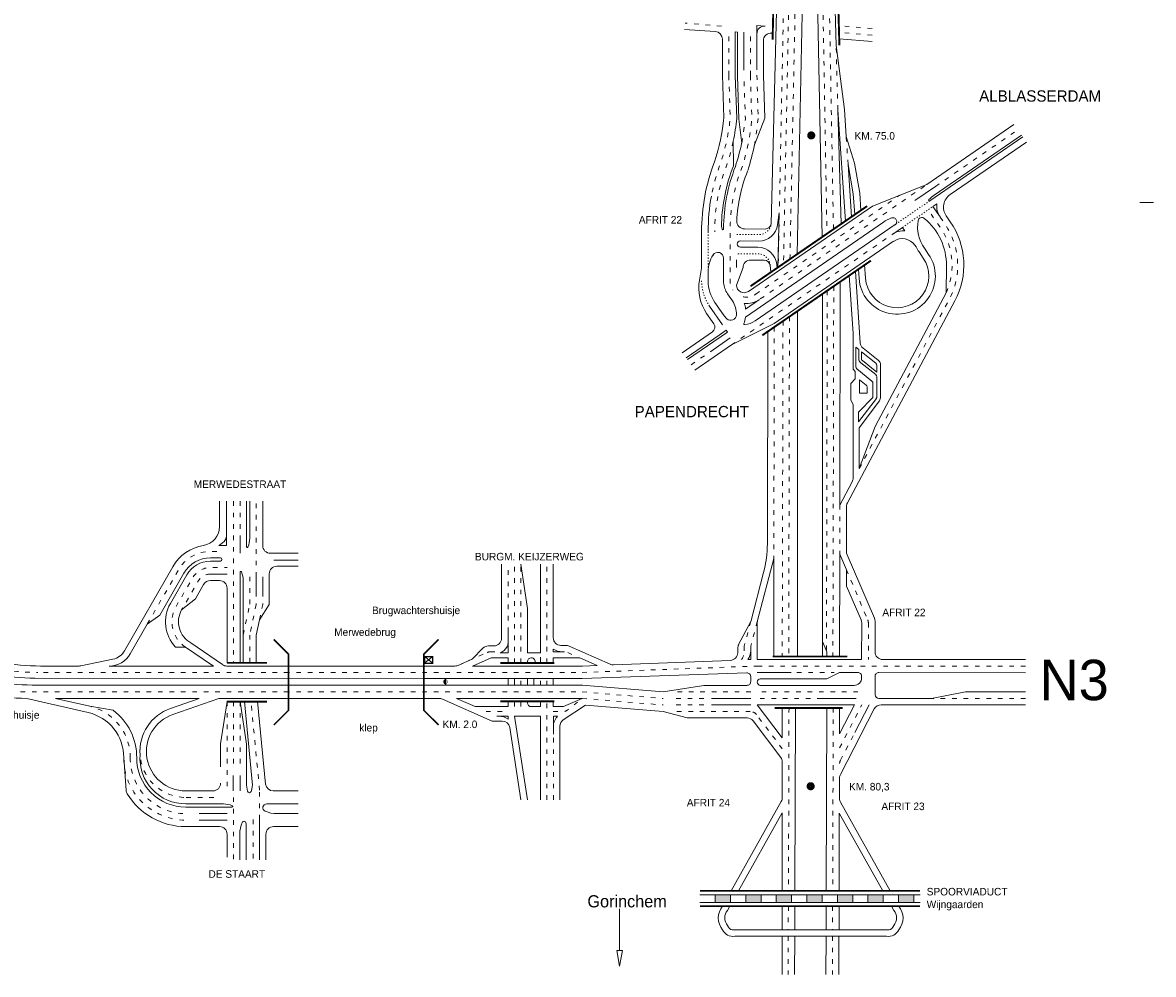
# Model space of a CAD drawing. Header units: metres. Extents: x 534 to 2089, y -2348 to -1299.
# Tile 5 of 7: x 1793 to 2089, y -1861 to -1612. Entities that reach past the tile are written whole.
import ezdxf

# ---------------------------------------------------------------- set-up
doc = ezdxf.new("R2010")
doc.units = ezdxf.units.M
doc.linetypes.add('ACAD_ISO03W100', pattern=[30, 12, -18])
doc.linetypes.add('DASHED2', pattern=[0.375, 0.25, -0.125])
doc.layers.get('0').update_dxf_attribs({"lineweight": 0})
for name, color, linetype, lineweight in [('Deelstreep 1-1', 8, 'DASHED2', 0), ('deelstrepen', 8, 'ACAD_ISO03W100', 0), ('HEKTO', 7, 'Continuous', 0), ('Kader', 7, 'Continuous', 0), ('Kunstwerk', 7, 'Continuous', 0), ('RW-MARK', 7, 'Continuous', 0), ('Spoorweg solid', 7, 'Continuous', 0), ('Text', 7, 'Continuous', 0)]:
    doc.layers.add(name, color=color, linetype=linetype, lineweight=lineweight)

# ---------------------------------------------------------------- blocks, each defined once
blk = doc.blocks.new('PIJL', base_point=(0, 0, -0.1))
at = {"color": 0}
for p, q in [((0, 0), (5.45, 0)), ((7.5, 0), (5.45, 0.375)), ((5.45, 0.375), (5.45, -0.375)), ((5.45, -0.375), (7.5, 0))]:
    blk.add_line(p, q, dxfattribs=at)

msp = doc.modelspace()

# ---------------------------------------------------------------- hatches: boundary and pattern name
at = {"layer": 'Spoorweg solid'}
h = msp.add_hatch(color=256, dxfattribs=at)
h.paths.add_polyline_path([(1978.71, -1840.47), (1974.71, -1840.47), (1974.71, -1842.47), (1978.71, -1842.47)])
h.paths.add_polyline_path([(1986.71, -1842.47), (1986.71, -1840.47), (1982.71, -1840.47), (1982.71, -1842.47)])
h.paths.add_polyline_path([(1990.71, -1840.47), (1990.71, -1842.47), (1994.71, -1842.47), (1994.71, -1840.47)])
h.paths.add_polyline_path([(1998.71, -1840.47), (1998.71, -1842.47), (2002.71, -1842.47), (2002.71, -1840.47)])
h.paths.add_polyline_path([(2006.71, -1840.47), (2006.71, -1842.47), (2010.71, -1842.47), (2010.71, -1840.47)])
h.paths.add_polyline_path([(2018.71, -1842.47), (2018.71, -1840.47), (2014.71, -1840.47), (2014.71, -1842.47)])
h.paths.add_polyline_path([(2022.71, -1840.47), (2022.71, -1842.47), (2026.71, -1842.47), (2026.71, -1840.47)])

# ---------------------------------------------------------------- linework, layer by layer
at = {"layer": 'Deelstreep 1-1', "linetype": 'ACAD_ISO03W100', "ltscale": 0.025}
for p, q in [((2030.9, -1658.6), (2021.81, -1664.85)), ((2023.77, -1665.56), (2031.72, -1660.1)), ((1972.86, -1666.72), (1972.86, -1677.12))]:
    msp.add_line(p, q, dxfattribs=at)
at = {"layer": 'Deelstreep 1-1', "linetype": 'ACAD_ISO03W100', "ltscale": 0.025, "flags": 128}
for points in [[(1980.32, -1667.46), (1986.1, -1667.46, 0.373797), (1989.37, -1664.63)], [(1989.11, -1675.47, 0.388632), (1985.83, -1672.46), (1980.29, -1672.46)]]:
    msp.add_lwpolyline(points, format="xyb", dxfattribs=at)
at = {"layer": 'Deelstreep 1-1', "linetype": 'ACAD_ISO03W100', "ltscale": 0.025}
msp.add_arc((1982.84, -1679.56), 11.7, 180, 214.5099, dxfattribs=at)
at = {"layer": 'deelstrepen', "linetype": 'ACAD_ISO03W100', "ltscale": 0.1}
for p, q in [((1994.09, -1600.97), (1992.59, -1675.05)), ((1994.28, -1673.88), (1995.78, -1600.97)), ((2002.81, -1600.97), (2003.98, -1667.21)), ((2005.68, -1666.05), (2004.49, -1600.97)), ((1992.65, -1604.79), (1991.2, -1676)), ((1976.36, -1612.83), (1966.8, -1612.03)), ((1978.26, -1625.76), (1978.26, -1614.32)), ((1983.92, -1625.76), (1983.92, -1614.41)), ((2015.79, -1613.46), (2007.09, -1612.73)), ((2015.79, -1615.16), (2007.13, -1614.44)), ((2006.83, -1634.76), (2006.38, -1617.87)), ((1985.61, -1625.7), (1985.98, -1637.01)), ((2009.51, -1649.07), (2009.01, -1641.71)), ((1986.5, -1684.33), (2030.14, -1654.33)), ((1985.3, -1683.09), (2023.01, -1657.16)), ((2004.05, -1682.15), (2003.85, -1778.03)), ((2005.75, -1680.98), (2005.54, -1778.03)), ((1992.46, -1690.12), (1992.26, -1778.03)), ((1994.15, -1688.96), (1993.96, -1778.03)), ((1990.18, -1691.69), (1990.05, -1752.31)), ((1968.4, -1701.58), (1973.51, -1698.07)), ((1848.52, -1737.35), (1848.52, -1779.68)), ((1850.21, -1737.35), (1850.21, -1746.98)), ((1854.45, -1757.12), (1854.45, -1737.35)), ((1920.42, -1771.59), (1920.42, -1753.84)), ((1922.11, -1779.73), (1922.11, -1753.84)), ((1923.81, -1779.73), (1923.81, -1753.84)), ((1930.59, -1779.73), (1930.59, -1753.84)), ((1852.76, -1757.12), (1852.76, -1764.4)), ((1854.45, -1761.12), (1854.45, -1764.4)), ((1856.15, -1761.12), (1856.15, -1764.4)), ((1851.06, -1772.4), (1852.76, -1764.4)), ((1854.45, -1764.4), (1852.76, -1772.4)), ((1855.28, -1768.4), (1856.15, -1764.4)), ((1985.72, -1768.83), (1984.01, -1775.36)), ((1852.76, -1772.4), (1852.76, -1779.68)), ((1907.32, -1780.36), (1914.94, -1776.98)), ((1915.75, -1776.81), (1916.96, -1776.81)), ((1936.05, -1776.98), (1938.22, -1777.94)), ((1862.93, -1782.22), (1797.23, -1782.22)), ((1939.88, -1782.22), (1985.69, -1780.53)), ((2055.96, -1780.53), (1985.69, -1780.53)), ((1996.11, -1782.22), (2005.84, -1782.22)), ((1923.81, -1785.57), (1923.81, -1783.83)), ((1928.89, -1785.57), (1928.89, -1783.83)), ((1930.59, -1785.57), (1930.59, -1783.83)), ((1939.88, -1787.31), (1961.09, -1789.04)), ((1939.88, -1789.01), (1961.09, -1790.74)), ((1984, -1787.31), (1963.09, -1787.31)), ((1971.7, -1789.01), (1963.09, -1789.01)), ((2011.64, -1789.01), (1985.69, -1789.01)), ((1846.82, -1789.85), (1846.82, -1813.26)), ((1850.21, -1789.85), (1850.21, -1807.26)), ((1855.35, -1813.09), (1853.07, -1789.85)), ((1923.81, -1791.17), (1923.81, -1789.81)), ((1930.59, -1815.58), (1930.59, -1789.81)), ((1971.7, -1790.73), (1963.09, -1790.73)), ((1994.03, -1791.5), (1993.9, -1839.47)), ((2005.61, -1791.5), (2005.49, -1839.47)), ((2007.28, -1801.97), (2013.1, -1790.71)), ((1914.67, -1792.43), (1920.42, -1792.43)), ((1983.88, -1792.43), (1963.09, -1792.43)), ((1992.27, -1802.2), (1985.47, -1793.22)), ((2007.52, -1805.21), (2011.27, -1797.96)), ((1932.29, -1815.58), (1932.29, -1798.79)), ((1843.34, -1814.96), (1835.99, -1814.96)), ((1855.35, -1820.75), (1855.35, -1813.09)), ((1853.65, -1820.75), (1853.65, -1831.3)), ((1993.86, -1843.47), (1993.84, -1849.67)), ((2005.45, -1843.47), (2005.43, -1849.67)), ((1993.84, -1851.35), (1993.82, -1861.35)), ((2005.43, -1851.35), (2005.41, -1861.35))]:
    msp.add_line(p, q, dxfattribs=at)
at = {"layer": 'deelstrepen', "linetype": 'ACAD_ISO03W100', "ltscale": 0.1, "flags": 128}
for points in [[(1862.93, -1787.31), (1795.05, -1787.31, -0.090262), (1773.91, -1783.46, -0.025047), (1768.4, -1781.07, -0.08775), (1751.58, -1768.66), (1697.43, -1711.75, 0.078307), (1648.02, -1673.86), (1576.14, -1634.81, 0.047368), (1541.36, -1619.98), (1462.66, -1594.9), (1425.97, -1582.8, -0.306108), (1398.58, -1547.37), (1392.47, -1451.89)], [(1978.26, -1625.76), (1978.64, -1636.92, -0.054066), (1976.24, -1648.33, 0.046747), (1973.69, -1657.37)], [(1983.92, -1625.76), (1984.29, -1637.07, -0.057357), (1981.6, -1650.13, 0.094673), (1978.61, -1666.61), (1978.61, -1671.76), (1978.59, -1679.16), (1978.59, -1679.97, 0.126781), (1979.32, -1681.98)], [(1979.42, -1643.01, -0.027372), (1977.84, -1648.9, 0.093929), (1974.56, -1666.71)], [(2035.22, -1682.69, 0.271904), (2033.21, -1664.93), (2030.47, -1660.96)], [(2012.42, -1728.77), (2036.55, -1683.4, 0.265246), (2034.62, -1664.31), (2033.6, -1662.83)], [(1825.92, -1769.54), (1834.05, -1755.36, -0.268837), (1842.46, -1750.48), (1844.66, -1750.48)], [(1835.93, -1775.58, -0.393623), (1833.44, -1764.96), (1837.73, -1757.47, -0.268837), (1842.46, -1754.73), (1846.82, -1754.73)], [(1842.46, -1756.43, 0.268837), (1839.21, -1758.31), (1834.92, -1765.81)], [(1932.28, -1792.47), (1934.8, -1792.47, 0.168762), (1936.04, -1792.04), (1939.88, -1789.01)]]:
    msp.add_lwpolyline(points, format="xyb", dxfattribs=at)
for points in [[(1981.63, -1643.47), (1982.59, -1637.12), (1982.22, -1625.81)], [(1985.98, -1637.01), (1985, -1643.92)], [(2032.37, -1654.85), (2053.96, -1640.01)], [(1978.94, -1696.39), (1985.75, -1691.71), (2021.19, -1667.34)], [(1938.18, -1782.22), (1886.6, -1782.22), (1861.23, -1782.22)], [(1938.18, -1787.31), (1886.6, -1787.31), (1861.23, -1787.31)], [(2012.09, -1787.31), (1985.69, -1787.31)], [(2055.96, -1789.01), (2031.34, -1789.01)], [(1848.52, -1789.85), (1848.52, -1807.26)], [(1848.52, -1814.96), (1848.52, -1831.3)]]:
    msp.add_lwpolyline(points, dxfattribs=at)
at = {"layer": 'deelstrepen', "linetype": 'ACAD_ISO03W100', "ltscale": 0.1}
msp.add_lwpolyline([(2007.33, -1738.33), (2007.32, -1751.21)], dxfattribs=at)
for points in [[(2009.08, -1755.28), (2014.66, -1768.46, -0.10082), (2014.82, -1769.24), (2014.82, -1778.83)], [(1984.02, -1768.83), (1982.31, -1775.36), (1982.31, -1776.54, -0.15414), (1981.58, -1778.83)], [(1810.82, -1791.07, -0.351626), (1821.44, -1804.53, 0.416706), (1835.99, -1819.21)]]:
    msp.add_lwpolyline(points, format="xyb", dxfattribs=at)
for centre, radius, start, end in [((1982.86, -1679.55), 4.3, 258.6849, 304.5099), ((1915.75, -1778.81), 2, 90, 113.8704), ((1797.23, -1722.22), 60, 249.6603, 270), ((1983.88, -1794.43), 2, 37.1511, 90), ((1835.99, -1802.96), 12, 175.9381, 270), ((1835.99, -1804.66), 16.25, 179.5129, 270), ((2009.29, -1806.12), 2, 152.6347, 179.7665)]:
    msp.add_arc(centre, radius, start, end, dxfattribs=at)
at = {"layer": 'HEKTO', "const_width": 1.02, "flags": 128}
for points in [[(1999.86, -1640.91, 1), (1999.86, -1642.01, 1)], [(1999.7, -1811.48, 1), (1999.7, -1812.59, 1)]]:
    msp.add_lwpolyline(points, format="xyb", close=True, dxfattribs=at)
at = {"layer": 'HEKTO', "flags": 128}
msp.add_lwpolyline([(1904.26, -1784.43, 1.13, 1.13, 1), (1904.26, -1784.88, 0.396, 0.396, 1)], format="xyseb", close=True, dxfattribs=at)
at = {"layer": 'Kader', "color": 253}
msp.add_line((2085.96, -1659.06), (2089.49, -1659.06), dxfattribs=at)
at = {"layer": 'Kunstwerk'}
for points, const_width in [([(1990.04, -1603.62), (1989.73, -1616.38)], 0.5), ([(2006.9, -1605.9), (2007.23, -1617.84)], 0.5), ([(1983.94, -1680.99), (2014.51, -1659.98)], 0.5), ([(1987.03, -1693.85), (2015.48, -1674.29)], 0.5), ([(1859.06, -1795.98), (1862.93, -1792.11), (1862.93, -1777.42), (1859.06, -1773.55)], 0.4), ([(1902.23, -1773.55), (1898.35, -1777.42), (1898.35, -1792.11), (1902.23, -1795.98)], 0.4), ([(1846.82, -1779.68), (1857.3, -1779.68)], 0.5), ([(1918.42, -1779.73), (1932.59, -1779.73)], 0.5), ([(2009.3, -1778.03), (1989.75, -1778.03)], 0.5), ([(1857.3, -1789.85), (1846.67, -1789.85)], 0.5), ([(1918.42, -1789.81), (1932.59, -1789.81)], 0.5), ([(2008.12, -1791.5), (1990.27, -1791.5)], 0.5), ([(1970.71, -1843.47), (2028.37, -1843.47)], 0.4)]:
    msp.add_lwpolyline(points, dxfattribs=dict(at, const_width=const_width))
msp.add_lwpolyline([(1970.71, -1839.47, 0.4, 0.4, 0), (2028.37, -1839.47, 0.4, 0.4, 0)], format="xyseb", dxfattribs=at)
at = {"layer": 'RW-MARK'}
for p, q in [((1990.96, -1600.97), (1989.37, -1664.63)), ((1974.7, -1614.25), (1966.68, -1613.72)), ((1979.96, -1625.76), (1979.96, -1614.35)), ((1979.96, -1614.35), (1980.52, -1614.36)), ((1980.52, -1625.87), (1980.52, -1614.36)), ((1982.22, -1624.35), (1982.22, -1614.42)), ((1987.78, -1612.81), (1985.61, -1612.63)), ((1985.61, -1624.24), (1985.61, -1612.63)), ((1976.57, -1625.76), (1976.57, -1616.24)), ((1987.31, -1625.65), (1987.31, -1616.65)), ((1989.77, -1614.68), (1989.47, -1614.66)), ((2015.79, -1616.86), (2007.18, -1616.14)), ((1976.57, -1625.69), (1976.95, -1636.81)), ((1980.52, -1625.87), (1980.89, -1637.18)), ((1987.31, -1625.65), (1987.68, -1636.96)), ((1981.63, -1643.47), (1980.89, -1637.18)), ((1987.68, -1636.96), (1985, -1643.92)), ((1979.45, -1649.43), (1979.42, -1643.01)), ((2030.9, -1658.6), (2055.28, -1641.85)), ((2032.06, -1657.12), (2054.95, -1641.39)), ((2036.26, -1656.98), (2056.26, -1643.22)), ((2030.13, -1654.32), (2015.87, -1660.01)), ((2032.37, -1654.85), (2026.99, -1658.55)), ((1983.41, -1682.33), (2015.87, -1660.01)), ((1991.05, -1664.86), (1991.49, -1661.76)), ((1991.49, -1661.76), (1991.11, -1676.06)), ((2031.72, -1660.1), (2032.75, -1659.39)), ((2033.6, -1662.83), (2031.72, -1660.1)), ((2036.29, -1664.08), (2035.23, -1662.55)), ((1971.14, -1666.71), (1971.14, -1676.28)), ((1987.78, -1666), (1982.34, -1665.96)), ((1985.19, -1690.03), (2021.81, -1664.85)), ((2021.19, -1667.34), (2023.77, -1665.56)), ((2024.4, -1666.48), (2023.77, -1665.56)), ((1981.28, -1669.12), (1986.1, -1669.16)), ((1985.83, -1670.76), (1981.28, -1670.72)), ((1990.18, -1690.72), (2021.44, -1669.22)), ((2027, -1670.25), (2027.31, -1670.7)), ((1976.89, -1673.62), (1976.89, -1680.09)), ((1971.14, -1676.28), (1970.58, -1679.43)), ((1980.28, -1680.68), (1981.98, -1676.12)), ((1983.98, -1674.12), (1987.52, -1674.16)), ((1989.11, -1675.47), (1989.28, -1677.32)), ((1990.81, -1675.32), (1990.89, -1676.22)), ((2035.22, -1682.69), (2035.27, -1675.62)), ((1972.86, -1677.12), (1972.86, -1679.59)), ((2007.45, -1679.82), (2007.32, -1738.35)), ((1974.6, -1685.23), (1976.84, -1688.49)), ((1977.92, -1682.95), (1979.2, -1684.81)), ((1986.26, -1684.49), (1982.66, -1686.97)), ((2002.79, -1683.02), (2002.79, -1778.03)), ((2037.48, -1684.83), (2009.32, -1737.78)), ((2016.6, -1717.71), (2035.22, -1682.69)), ((1972.45, -1688.11), (1974.35, -1690.86)), ((1973.2, -1686.19), (1976.6, -1691.14)), ((1996.29, -1687.49), (1996.29, -1778.03)), ((1990.18, -1690.72), (1978.94, -1696.39)), ((1966.03, -1698.4), (1973.96, -1692.95)), ((1967.43, -1700.18), (1977.88, -1693)), ((1977.56, -1692.53), (1977.88, -1693)), ((1988.48, -1692.85), (1988.36, -1748.48)), ((2010.81, -1702.72), (2010.81, -1693.38)), ((1969.33, -1703), (1978.94, -1696.39)), ((1973.51, -1698.07), (1978.62, -1694.55)), ((2011.52, -1702.11), (2011.52, -1696.99)), ((2012.29, -1697.6), (2011.52, -1696.99)), ((2012.29, -1699.93), (2012.29, -1697.6)), ((2016.78, -1701.15), (2012.99, -1698.16)), ((2012.99, -1699.93), (2012.99, -1698.16)), ((2010.81, -1702.72), (2011.35, -1703.33)), ((2011.35, -1703.33), (2011.35, -1705.22)), ((2015.76, -1705.86), (2011.79, -1702.67)), ((2016.78, -1704.16), (2012.82, -1701.04)), ((2017.05, -1703.47), (2013.26, -1700.48)), ((2017.05, -1701.7), (2017.05, -1703.47)), ((2018.04, -1701.7), (2018.04, -1709.97)), ((2010.22, -1706.49), (2011.35, -1705.22)), ((2012.51, -1709), (2012.51, -1705.54)), ((2014.21, -1706.89), (2012.51, -1705.54)), ((2017.05, -1704.72), (2017.05, -1709.97)), ((2010.22, -1710.82), (2010.22, -1706.49)), ((2014.48, -1709), (2012.51, -1709)), ((2014.48, -1707.44), (2014.48, -1709)), ((2016.02, -1706.41), (2016.02, -1710.19)), ((2010.82, -1711.98), (2010.22, -1710.82)), ((2010.82, -1731.28), (2010.82, -1711.98)), ((2016.02, -1710.19), (2012.28, -1713.96)), ((2016.91, -1710.39), (2012.28, -1716.55)), ((2017.71, -1710.98), (2012.42, -1718.13)), ((2017.71, -1710.98), (2012.93, -1717.44)), ((2012.28, -1713.96), (2012.28, -1716.55)), ((2012.42, -1728.77), (2016.6, -1717.71)), ((2012.42, -1718.13), (2012.42, -1728.77)), ((2007.32, -1738.35), (2010.58, -1732.22)), ((1846.69, -1748.91), (1846.69, -1737.35)), ((1851.91, -1737.35), (1851.91, -1749.27)), ((1852.76, -1737.35), (1852.76, -1747.03)), ((1856.15, -1748.98), (1856.15, -1737.35)), ((2009.09, -1738.72), (2009.08, -1750.58)), ((1850.21, -1746.98), (1850.21, -1750.98)), ((1844.66, -1748.91), (1846.69, -1748.91)), ((1858.15, -1750.98), (1865.4, -1750.98)), ((1859.03, -1752.74), (1865.4, -1752.74)), ((1990.05, -1752.31), (1985.78, -1768.58)), ((1990.05, -1752.31), (1990.05, -1778.03)), ((2007.32, -1751.21), (2007.3, -1778.03)), ((2007.32, -1751.21), (2009.08, -1755.28)), ((2009.24, -1751.37), (2016.42, -1768.02)), ((1842.46, -1756.43), (1846.82, -1756.43)), ((1850.21, -1755.94), (1850.21, -1779.68)), ((1857.85, -1756.38), (1857.85, -1764.4)), ((1859.85, -1754.38), (1865.4, -1754.38)), ((1918.72, -1773.26), (1918.72, -1753.84)), ((1923.81, -1753.84), (1925.5, -1765.46)), ((1928.89, -1777.08), (1928.89, -1753.84)), ((1932.28, -1773.11), (1932.28, -1753.84)), ((1987.38, -1756.02), (1984.08, -1768.61)), ((2009.08, -1755.28), (2009.07, -1759.57)), ((1851.06, -1758.18), (1851.06, -1779.68)), ((1854.45, -1761.12), (1854.45, -1757.12)), ((1856.15, -1761.12), (1856.15, -1757.12)), ((2009.07, -1759.57), (2012.9, -1768.45)), ((1834.92, -1765.81), (1838.54, -1762.91)), ((1855.28, -1768.4), (1857.85, -1764.4)), ((1925.5, -1777.08), (1925.5, -1765.46)), ((1829.22, -1767.2), (1825.92, -1769.54)), ((1854.45, -1772.4), (1855.28, -1768.4)), ((1983.92, -1769.03), (1980.84, -1774.92)), ((1985.72, -1769.09), (1985.69, -1778.83)), ((2013.07, -1769.25), (2013.06, -1778.83)), ((2016.58, -1768.81), (2016.57, -1776.83)), ((1854.45, -1772.4), (1854.45, -1779.68)), ((1920.42, -1771.59), (1920.42, -1777.08)), ((2002.79, -1774.06), (2003.91, -1776.83)), ((1835.93, -1775.58), (1833.31, -1775.58)), ((1835.93, -1775.58), (1843.3, -1780.53)), ((1837.36, -1774.46), (1845.63, -1780.17)), ((1911.13, -1778.67), (1913.83, -1775.87)), ((1915.27, -1775.26), (1916.72, -1775.26)), ((1918.38, -1777.08), (1920.42, -1777.08)), ((1925.5, -1777.08), (1928.89, -1777.08)), ((1932.28, -1776.81), (1932.28, -1776.08)), ((1935.24, -1776.81), (1932.28, -1776.81)), ((1935.62, -1775.11), (1934.28, -1775.11)), ((1947.19, -1780.04), (1936.43, -1775.28)), ((1980.62, -1775.84), (1980.61, -1777.04)), ((1984.01, -1775.36), (1984, -1778.83)), ((2003.91, -1776.83), (2003.91, -1778.03)), ((1808.5, -1780.48), (1816.91, -1778.73)), ((1900.43, -1778.24), (1898.65, -1779.68)), ((1900.49, -1779.61), (1898.73, -1778.15)), ((1911.13, -1778.67), (1907.32, -1780.36)), ((1911.13, -1780.53), (1916.02, -1778.36)), ((1916.02, -1778.36), (1920.42, -1778.36)), ((1920.42, -1779.73), (1920.42, -1778.36)), ((1925.5, -1779.73), (1925.5, -1779.36)), ((1928.89, -1779.98), (1928.89, -1778.24)), ((1939.19, -1778.36), (1932.28, -1778.36)), ((1932.28, -1779.73), (1932.28, -1778.36)), ((1943.74, -1780.38), (1939.19, -1778.36)), ((1939.92, -1780.53), (1943.74, -1780.38)), ((1948.07, -1780.21), (1978.69, -1779.04)), ((1984, -1778.83), (1983.28, -1778.83)), ((2013.06, -1778.83), (1985.69, -1778.83)), ((2055.96, -1778.83), (2018.57, -1778.83)), ((1808.06, -1780.53), (1797.96, -1780.53)), ((1843.3, -1780.53), (1815.97, -1780.53)), ((1898.35, -1780.53), (1846.76, -1780.53)), ((1906.51, -1780.53), (1898.35, -1780.53)), ((1939.84, -1780.53), (1911.13, -1780.53)), ((1982.96, -1782.32), (1939.87, -1783.84)), ((1984, -1783.32), (1984, -1784.6)), ((1985.69, -1782.22), (1994.62, -1782.22)), ((2016.57, -1783.23), (2016.57, -1788.01)), ((2055.96, -1782.27), (2017.57, -1782.23)), ((1898.35, -1785.56), (1795.78, -1785.51)), ((1898.35, -1783.8), (1796.51, -1783.7)), ((1939.79, -1783.84), (1898.35, -1783.8)), ((1939.89, -1785.58), (1898.35, -1785.56)), ((1920.42, -1785.57), (1920.42, -1783.82)), ((1922.11, -1785.57), (1922.11, -1783.82)), ((1925.5, -1785.57), (1925.5, -1783.83)), ((1927.2, -1785.57), (1927.2, -1783.83)), ((1932.28, -1785.57), (1932.28, -1783.83)), ((1939.88, -1785.58), (1961.09, -1787.31)), ((1961.09, -1787.31), (1971.7, -1785.59)), ((1983, -1785.6), (1971.7, -1785.59)), ((2003.91, -1783.89), (1986.52, -1783.87)), ((2011.06, -1785.6), (1986.52, -1785.59)), ((1794.32, -1789.01), (1810.44, -1792.72)), ((1839.53, -1789.01), (1801.88, -1789.01)), ((1801.88, -1789.01), (1810.82, -1791.07)), ((1832.03, -1791.63), (1839.53, -1789.01)), ((1832.59, -1793.23), (1844.69, -1789.01)), ((1898.35, -1789.01), (1844.69, -1789.01)), ((1902.42, -1789.01), (1898.35, -1789.01)), ((1903.23, -1789.18), (1916.28, -1794.95)), ((1906.94, -1789.01), (1911.83, -1791.17)), ((1939.88, -1789.01), (1906.94, -1789.01)), ((1939.88, -1789.01), (1934.99, -1791.17)), ((1973.7, -1789.02), (1984, -1789.02)), ((2002.76, -1789.01), (2011.64, -1789.01)), ((2017.57, -1789.01), (2031.37, -1789.01)), ((2031.37, -1789.01), (2040.29, -1787.31)), ((2040.29, -1787.31), (2055.96, -1787.31)), ((1810.82, -1791.07), (1816.98, -1792.1)), ((1845.12, -1800.95), (1846.82, -1789.85)), ((1850.21, -1789.85), (1851.91, -1801.04)), ((1853.43, -1810.92), (1851.36, -1789.85)), ((1856.9, -1811.45), (1854.78, -1789.85)), ((1911.83, -1791.17), (1920.42, -1791.17)), ((1920.42, -1791.17), (1920.42, -1789.81)), ((1922.11, -1791.17), (1922.11, -1789.81)), ((1925.5, -1790.17), (1925.5, -1789.81)), ((1928.89, -1791.17), (1926.5, -1791.17)), ((1932.28, -1791.17), (1932.28, -1789.81)), ((1934.88, -1794.64), (1940.69, -1790.77)), ((1940.69, -1790.77), (1961.09, -1792.43)), ((1973.7, -1790.73), (1984, -1790.73)), ((1992.27, -1799.38), (1985.69, -1790.7)), ((2011.2, -1790.7), (1985.69, -1790.7)), ((1992.27, -1799.38), (1992.27, -1791.5)), ((1995.73, -1791.5), (1995.6, -1839.47)), ((2003.92, -1791.5), (2003.79, -1839.47)), ((2007.25, -1798.33), (2011.2, -1790.7)), ((2007.25, -1791.5), (2007.25, -1798.33)), ((2007.5, -1808.93), (2016.38, -1791.78)), ((2011.27, -1797.96), (2015.01, -1790.72)), ((2055.96, -1790.7), (2018.16, -1790.7)), ((1916.28, -1794.95), (1918.9, -1794.95)), ((1917.52, -1793.69), (1920.42, -1793.69)), ((1920.42, -1793.69), (1920.42, -1794.42)), ((1922.11, -1793.69), (1928.89, -1793.69)), ((1922.11, -1793.69), (1925.5, -1815.58)), ((1928.89, -1815.58), (1928.89, -1793.69)), ((1928.89, -1814.35), (1928.89, -1795)), ((1961.09, -1792.43), (1967.39, -1794.12)), ((1983.03, -1794.12), (1967.39, -1794.12)), ((1991.87, -1804.48), (1984.62, -1794.92)), ((1920.87, -1796.64), (1923.81, -1815.58)), ((1933.99, -1815.58), (1933.99, -1796.31)), ((1851.91, -1801.04), (1851.91, -1811.21)), ((1819.74, -1804.52), (1820.38, -1813.12)), ((1992.27, -1815.04), (1992.28, -1805.69)), ((1848.39, -1809.26), (1848.39, -1813.26)), ((1850.21, -1809.26), (1850.21, -1813.26)), ((2007.26, -1815.24), (2007.28, -1809.84)), ((1843.12, -1813.26), (1835.99, -1813.26)), ((1865.4, -1813.26), (1858.89, -1813.26)), ((1845.86, -1816.66), (1835.99, -1816.66)), ((1848.1, -1817.51), (1835.99, -1817.51)), ((1857.19, -1816.66), (1865.4, -1816.66)), ((1978.87, -1839.47), (1992.02, -1816.02)), ((2020.55, -1839.47), (2007.51, -1816.23)), ((1846.83, -1819.21), (1839.47, -1819.21)), ((1846.83, -1820.91), (1839.47, -1820.91)), ((1855.35, -1820.75), (1855.35, -1831.3)), ((1859.91, -1819.21), (1865.4, -1819.21)), ((1992.27, -1819.04), (1992.26, -1839.47)), ((2007.19, -1819.13), (2007.15, -1839.47)), ((1844.83, -1822.61), (1835.99, -1822.61)), ((1850.16, -1824.66), (1850.16, -1831.3)), ((1851.86, -1822.66), (1851.86, -1831.3)), ((1857, -1824.61), (1857, -1831.3)), ((1859, -1822.61), (1865.4, -1822.61)), ((1974.71, -1840.47), (1974.71, -1842.47)), ((1978.71, -1840.47), (1978.71, -1842.47)), ((1982.71, -1840.47), (1982.71, -1842.47)), ((1986.71, -1840.47), (1986.71, -1842.47)), ((1990.71, -1840.47), (1990.71, -1842.47)), ((1994.71, -1840.47), (1994.71, -1842.47)), ((1998.71, -1840.47), (1998.71, -1842.47)), ((2002.71, -1840.47), (2002.71, -1842.47)), ((2006.71, -1840.47), (2006.71, -1842.47)), ((2010.71, -1840.47), (2010.71, -1842.47)), ((2014.71, -1840.47), (2014.71, -1842.47)), ((2018.71, -1840.47), (2018.71, -1842.47)), ((2022.71, -1840.47), (2022.71, -1842.47)), ((2026.71, -1840.47), (2026.71, -1842.47)), ((1992.26, -1843.47), (1992.26, -1849.67)), ((1995.55, -1843.47), (1995.54, -1849.67)), ((2003.75, -1843.47), (2003.74, -1849.67)), ((2007.14, -1843.47), (2007.13, -1849.67)), ((2019.87, -1849.67), (1979.54, -1849.67)), ((2019.6, -1851.35), (1979.81, -1851.35)), ((1992.26, -1851.35), (1992.26, -1861.35)), ((1995.54, -1851.35), (1995.51, -1861.35)), ((2003.73, -1851.35), (2003.71, -1861.35)), ((2007.12, -1851.35), (2007.1, -1861.35))]:
    msp.add_line(p, q, dxfattribs=at)
at = {"layer": 'RW-MARK', "linetype": 'ACAD_ISO03W100', "ltscale": 0.35}
msp.add_line((1980.28, -1674.08), (1980.28, -1676.12), dxfattribs=at)
at = {"layer": 'RW-MARK', "linetype": 'ACAD_ISO03W100', "ltscale": 0.5}
for p, q in [((1928.89, -1791.17), (1928.89, -1789.81)), ((1934.99, -1791.17), (1932.28, -1791.17)), ((1932.29, -1793.69), (1933.41, -1793.69)), ((1932.29, -1793.69), (1932.29, -1798.42)), ((1845.12, -1800.95), (1845.12, -1811.26)), ((1846.83, -1824.61), (1846.83, -1831.3))]:
    msp.add_line(p, q, dxfattribs=at)
at = {"layer": 'RW-MARK', "flags": 128}
for points in [[(1979.96, -1625.76), (1980.34, -1636.98, -0.027372), (1979.42, -1643.01)], [(1973.69, -1657.37, 0.046747), (1972.86, -1666.72)]]:
    msp.add_lwpolyline(points, format="xyb", dxfattribs=at)
for points in [[(2030.14, -1654.33), (2052.97, -1638.63)], [(1982.6, -1689.07), (2018.76, -1664.21)], [(1967.05, -1699.76), (1975.74, -1693.79), (1977.56, -1692.53)]]:
    msp.add_lwpolyline(points, dxfattribs=at)
at = {"layer": 'RW-MARK'}
for points in [[(1816.91, -1778.73, 0.214593), (1819.97, -1776.51), (1832.57, -1754.51, -0.22663), (1840.66, -1748.92, 0.368361), (1844.87, -1743.99), (1844.87, -1737.35)], [(1829.22, -1767.2), (1835.52, -1756.2, -0.268837), (1842.46, -1752.18), (1845.06, -1752.18)], [(1831.97, -1764.12), (1836.26, -1756.62, -0.268837), (1842.46, -1753.03), (1845.06, -1753.03)], [(1838.54, -1762.91), (1840.68, -1759.16, -0.268837), (1842.46, -1758.13), (1844.82, -1758.13, -0.414214), (1846.82, -1760.13), (1846.82, -1779.68)], [(1815.97, -1780.53, 0.268837), (1821.44, -1777.36), (1825.92, -1769.54)], [(2013.06, -1783.6), (2013.06, -1783.22, 0.414214), (2012.06, -1782.22), (2007.66, -1782.22, 0.115071), (2006.95, -1782.39), (2003.91, -1783.89)], [(1979.81, -1851.35, -0.340206), (1976.65, -1849.64, -0.36489), (1976.62, -1843.47)], [(1979.54, -1849.67, -0.340206), (1978.2, -1848.95), (1977.94, -1848.54, -0.36489), (1977.92, -1844.56), (1978.57, -1843.47)], [(2019.6, -1851.35, 0.340206), (2022.76, -1849.64, 0.36489), (2022.79, -1843.47)], [(2019.87, -1849.67, 0.340206), (2021.21, -1848.95), (2021.47, -1848.54, 0.36489), (2021.49, -1844.56), (2020.85, -1843.47)]]:
    msp.add_lwpolyline(points, format="xyb", dxfattribs=at)
at = {"layer": 'RW-MARK', "const_width": 0.339, "flags": 128}
msp.add_lwpolyline([(1898.56, -1779.83), (1900.65, -1779.83), (1900.65, -1778.04), (1898.56, -1778.04)], close=True, dxfattribs=at)
at = {"layer": 'RW-MARK'}
for points in [[(1980.81, -1839.47), (1992.27, -1819.04)], [(2018.6, -1839.47), (2007.19, -1819.13)], [(1970.71, -1840.47), (2028.37, -1840.47)], [(1970.71, -1842.47), (2028.37, -1842.47)]]:
    msp.add_lwpolyline(points, dxfattribs=at)
for centre, radius, start, end in [((1974.57, -1616.24), 2, 0, 86.2592), ((1987.61, -1614.81), 2, 85.2069, 180), ((1989.31, -1616.65), 2, 85.2069, 180), ((1923.14, -1631.57), 54.07, 341.8954, 354.4386), ((1924.84, -1631.57), 58.02, 341.8954, 348.167), ((1927.01, -1632.15), 59.17, 341.7763, 348.5333), ((2021.46, -1666.55), 50.33, 158.8338, 180.1906), ((2023.18, -1666.27), 46.86, 158.9365, 177.8333), ((2023.2, -1666.27), 46.32, 158.9079, 179.638), ((2023.2, -1666.27), 42.93, 158.9079, 176.7649), ((2030.79, -1658.44), 0.2, 135.0444, 304.5099), ((2037.72, -1665.36), 10, 124.5099, 135.0444), ((2038.52, -1660.28), 4, 124.5099, 214.596), ((2037.72, -1659.99), 5, 173.142, 214.596), ((1982.35, -1664.72), 6, 177.8333, 192.474), ((1982.34, -1663.96), 2, 176.7649, 270), ((1987.78, -1664.4), 1.6, 270, 351.9824), ((2024.42, -1672.45), 10, 110.685, 124.5099), ((2021.25, -1664.03), 1, 304.5099, 110.685), ((2028.83, -1663.97), 1, 50.4867, 171.0797), ((2019.31, -1675.51), 15.96, 359.5971, 50.4867), ((2019.83, -1675.44), 20, 331.995, 34.596), ((1976.69, -1665.98), 0.2, 192.474, 359.638), ((1986.1, -1664.16), 5, 270, 351.9824), ((2024.02, -1671.46), 5, 85.6047, 124.5099), ((1981.28, -1669.92), 0.8, 90, 270), ((1985.83, -1675.76), 5, 5.0491, 90), ((2023.71, -1672.52), 4, 34.617, 124.5099), ((1980.86, -1677.12), 8, 147.3353, 180), ((1975.39, -1673.62), 1.5, 0, 147.3353), ((1983.98, -1676.12), 2, 90, 180), ((1987.52, -1675.76), 1.6, 5.0491, 90), ((1982.1, -1681.48), 11.7, 169.9226, 214.5099), ((1982.86, -1679.59), 10, 180, 214.5099), ((1982.86, -1679.55), 6, 185.2182, 214.5099), ((1974.25, -1688.21), 6, 357.389, 34.5099), ((1982.86, -1679.55), 6, 264.7936, 304.5099), ((1974.25, -1688.21), 8.5, 8.378, 18.3968), ((1981.79, -1685.09), 6, 214.5099, 227.5552), ((1978.75, -1688.41), 1.5, 227.5552, 357.389), ((1973.11, -1691.71), 1.5, 304.5099, 34.5099), ((1982.41, -1690.86), 0.2, 159.1039, 276.1484), ((1976.62, -1688.65), 6, 339.1039, 355.9588), ((1981.79, -1685.09), 6, 276.1484, 304.5099), ((2013.7, -1699.93), 1.41, 180, 231.7063), ((2013.7, -1699.93), 0.706, 180, 231.7063), ((2016.34, -1701.7), 1.7, 0, 51.7063), ((2012.22, -1702.11), 0.706, 180, 231.7063), ((2016.34, -1701.7), 0.706, 0, 51.7063), ((2015.32, -1706.41), 0.706, 0, 51.7063), ((2016.34, -1704.72), 0.706, 0, 51.7063), ((2013.77, -1707.44), 0.706, 0, 51.7063), ((2016.34, -1709.97), 0.706, 323.5018, 0), ((2016.34, -1709.97), 1.7, 323.5018, 0), ((2008.82, -1731.28), 2, 331.995, 0), ((2008.82, -1731.28), 2, 331.995, 0), ((2011.09, -1738.72), 2, 151.995, 179.9558), ((2011.09, -1738.72), 2, 151.995, 179.9558), ((2011.09, -1738.72), 2, 151.995, 179.9558), ((1843.09, -1745.36), 3.88, 293.8674, 328.6042), ((1844.69, -1746.34), 2, 328.6042, 0), ((1846.76, -1747.03), 6, 337.2816, 0), ((1852.11, -1749.27), 0.2, 180, 337.2816), ((1858.15, -1748.98), 2, 180, 270), ((1958.36, -1748.41), 30, 345.315, 359.8728), ((2011.08, -1750.58), 2, 179.9558, 203.3181), ((2011.08, -1750.58), 2, 179.9558, 203.3181), ((1845.06, -1752.6), 0.425, 270, 90), ((1850.41, -1755.94), 0.2, 22.7184, 180), ((1845.06, -1758.18), 6, 0, 22.7184), ((1859.85, -1756.38), 2, 90, 180), ((1840.38, -1768.94), 9.7, 150.1898, 223.2205), ((1840.38, -1768.94), 6.3, 150.1898, 241.2722), ((2011.07, -1769.24), 2, 359.9558, 23.3181), ((2014.58, -1768.81), 2, 359.9558, 23.3181), ((1982.14, -1768.11), 2, 332.4395, 345.315), ((1987.72, -1769.09), 2, 165.315, 179.8728), ((1916.72, -1773.26), 2, 270, 0), ((1934.28, -1773.11), 2, 180, 270), ((1797.96, -1720.53), 60, 249.7573, 270), ((1915.27, -1777.26), 2, 90, 136.0673), ((1916.81, -1773.53), 3.88, 293.8674, 328.6042), ((1918.42, -1774.51), 2, 328.6042, 0), ((1934.59, -1772.81), 4, 234.8223, 270), ((1978.61, -1777.04), 2, 272.2008, 359.8728), ((1982.62, -1775.85), 2, 152.4395, 179.8728), ((1980, -1776.53), 4, 324.8223, 359.8728), ((2018.57, -1776.83), 2, 179.9558, 270), ((1796.57, -1723.7), 60, 249.5993, 269.9399), ((1846.76, -1778.53), 2, 235.3823, 270), ((1906.51, -1778.53), 2, 270, 293.8704), ((1926.5, -1779.36), 1, 90, 180), ((1926.5, -1779.36), 1, 338.6761, 90), ((1947.99, -1778.21), 2, 246.1296, 272.2008), ((1795.81, -1725.51), 60, 249.4838, 269.9722), ((1808.06, -1778.53), 2, 270, 282.4637), ((1939.84, -1778.53), 2, 270, 272.2008), ((1983, -1783.32), 1, 0, 92.0219), ((2017.57, -1783.23), 1, 89.9399, 180), ((1794.32, -1729.01), 60, 249.2723, 270), ((1939.79, -1781.84), 2, 269.9399, 272.0219), ((1983, -1784.6), 1, 269.9722, 0), ((1986.55, -1784.73), 0.861, 92.5647, 267.4353), ((2011.06, -1783.6), 2, 269.9722, 0), ((1902.42, -1791.01), 2, 66.1296, 90), ((2017.57, -1788.01), 1, 180, 270), ((1807.74, -1804.42), 15.4, 359.5129, 53.1313), ((1835.99, -1802.96), 12, 109.2646, 184.0619), ((1926.5, -1790.17), 1, 180, 270), ((2018.16, -1792.7), 2, 90, 152.6347), ((1807.74, -1804.42), 12, 359.5129, 77.0049), ((1835.99, -1802.96), 10.3, 109.2646, 270), ((1918.11, -1797.69), 4, 54.8223, 90), ((1918.9, -1796.95), 2, 8.8072, 90), ((1935.99, -1796.31), 2, 123.7093, 180), ((1983.03, -1796.12), 2, 37.1511, 90), ((1835.99, -1804.66), 12, 175.9381, 270), ((1835.99, -1804.66), 12.85, 179.5129, 270), ((1990.28, -1805.69), 2, 359.97, 37.1511), ((2009.28, -1809.85), 2, 152.6347, 179.7665), ((1859.91, -1811.21), 8, 180, 195.5516), ((1847.46, -1811.51), 6, 341.8773, 5.6057), ((1858.89, -1811.26), 2, 185.6057, 270), ((1822.38, -1812.97), 2, 184.2761, 211.4156), ((1835.99, -1804.66), 17.95, 211.4156, 270), ((1852.68, -1813.22), 0.5, 195.5516, 341.8773), ((1990.27, -1815.04), 2, 330.7148, 359.97), ((2009.26, -1815.25), 2, 179.7665, 209.2852), ((1845.86, -1822.66), 6, 67.2816, 90), ((1848.1, -1817.31), 0.2, 270, 67.2816), ((1857.19, -1817.66), 1, 90, 247.1358), ((1859.91, -1811.21), 8, 247.1358, 270), ((1858.16, -1824.66), 8, 156.7234, 180), ((1851.28, -1821.69), 0.5, 10.0922, 156.7234), ((1845.86, -1822.66), 6, 0, 10.0922), ((1859, -1824.61), 2, 90, 180)]:
    msp.add_arc(centre, radius, start, end, dxfattribs=at)
at = {"layer": 'RW-MARK', "ltscale": 0.35}
msp.add_arc((1982.28, -1680.68), 2, 180, 304.5099, dxfattribs=at)
at = {"layer": 'RW-MARK', "ltscale": 0.1}
msp.add_arc((1935.62, -1777.11), 2, 66.1296, 90, dxfattribs=at)
at = {"layer": 'RW-MARK', "linetype": 'ACAD_ISO03W100', "ltscale": 0.5}
msp.add_arc((1936.29, -1796.47), 4, 135.9635, 180, dxfattribs=at)
at = {"layer": 'RW-MARK', "ltscale": 0.5}
for centre, start, end in [((1843.12, -1811.26), 270, 0), ((1844.83, -1824.61), 0, 90)]:
    msp.add_arc(centre, 2, start, end, dxfattribs=at)
at = {"layer": 'Spoorweg solid'}
for p, q in [((1996.15, -1672.6), (1997.69, -1600.97)), ((2001.37, -1600.97), (2002.69, -1668.1)), ((2005.92, -1600.97), (2006.38, -1617.87)), ((2006.38, -1617.87), (2008.53, -1634.64)), ((2007.71, -1664.65), (2006.83, -1634.76)), ((2006.83, -1634.76), (2008.81, -1663.9)), ((2008.53, -1634.64), (2009.01, -1641.71)), ((2011.18, -1648.77), (2009.01, -1641.71)), ((2009.51, -1649.07), (2010.44, -1662.78)), ((2009.78, -1678.21), (2010.81, -1693.38)), ((2011.41, -1677.09), (2012.68, -1695.81)), ((2017.39, -1700.37), (2013.44, -1697.25))]:
    msp.add_line(p, q, dxfattribs=at)
for points in [[(2009.51, -1649.07), (2010.88, -1656.79), (2011.25, -1662.22)], [(2011.18, -1648.77), (2012.57, -1656.59), (2012.88, -1661.1)]]:
    msp.add_lwpolyline(points, dxfattribs=at)
for points in [[(2012.22, -1676.53), (2012.39, -1679, 1.311916), (2030.6, -1672.64), (2029.49, -1671.04, -0.192286), (2027.84, -1663.81)], [(2013.85, -1675.41), (2014.09, -1678.88, 1.311916), (2029.2, -1673.61), (2028.1, -1672.01, -0.032721), (2027.31, -1670.7)]]:
    msp.add_lwpolyline(points, format="xyb", dxfattribs=at)
msp.add_arc((2014.67, -1695.68), 2, 183.882, 231.7063, dxfattribs=at)

# ---------------------------------------------------------------- block references
at = {"layer": 'Text', "xscale": 2, "yscale": 2, "zscale": 2, "rotation": 270}
msp.add_blockref('PIJL', (1949.66, -1844.2), dxfattribs=at)

# ---------------------------------------------------------------- texts
at = {"layer": 'Text'}
for s, height, p in [('ALBLASSERDAM', 2.9672, (2043.84, -1632.61)), ('AFRIT 22', 1.978, (1954.69, -1664.56)), ('PAPENDRECHT', 2.9672, (1953.58, -1715.33)), ('MERWEDESTRAAT', 1.9781, (1838.08, -1733.86)), ('BURGM. KEIJZERWEG', 1.9781, (1911.76, -1752.84)), ('Brugwachtershuisje', 1.9781, (1884.79, -1766.92)), ('AFRIT 22', 1.978, (2018.48, -1767.46)), ('Merwedebrug', 1.9781, (1874.88, -1772.63)), ('N3', 10.597, (2059.68, -1789.48)), ('Brugwachtershuisje', 1.9781, (1774.58, -1794.33)), ('KM. 2.0', 1.978, (1903.27, -1796.79)), ('klep', 1.978, (1881.45, -1797.68)), ('AFRIT 24', 1.978, (1967.26, -1817.33)), ('AFRIT 23', 1.978, (2018.24, -1818.29)), ('DE STAART', 1.978, (1841.94, -1836.02)), ('SPOORVIADUCT', 1.9781, (2030.1, -1840.65)), ('Wijngaarden', 1.9781, (2030.1, -1843.98))]:
    msp.add_text(s, height=height, dxfattribs=at).set_placement(p)
at = {"layer": 'Text', "linetype": 'Continuous'}
for s, p in [('KM. 75.0', (2011.2, -1642.57)), ('KM. 80,3', (2009.77, -1813.14))]:
    msp.add_text(s, height=1.978, dxfattribs=at).set_placement(p)
at = {"layer": 'Text', "insert": (1941.22, -1840.6), "char_height": 3.179, "width": 4.3868, "attachment_point": 1}
msp.add_mtext('Gorinchem', dxfattribs=at)

doc.saveas('drawing.dxf')
